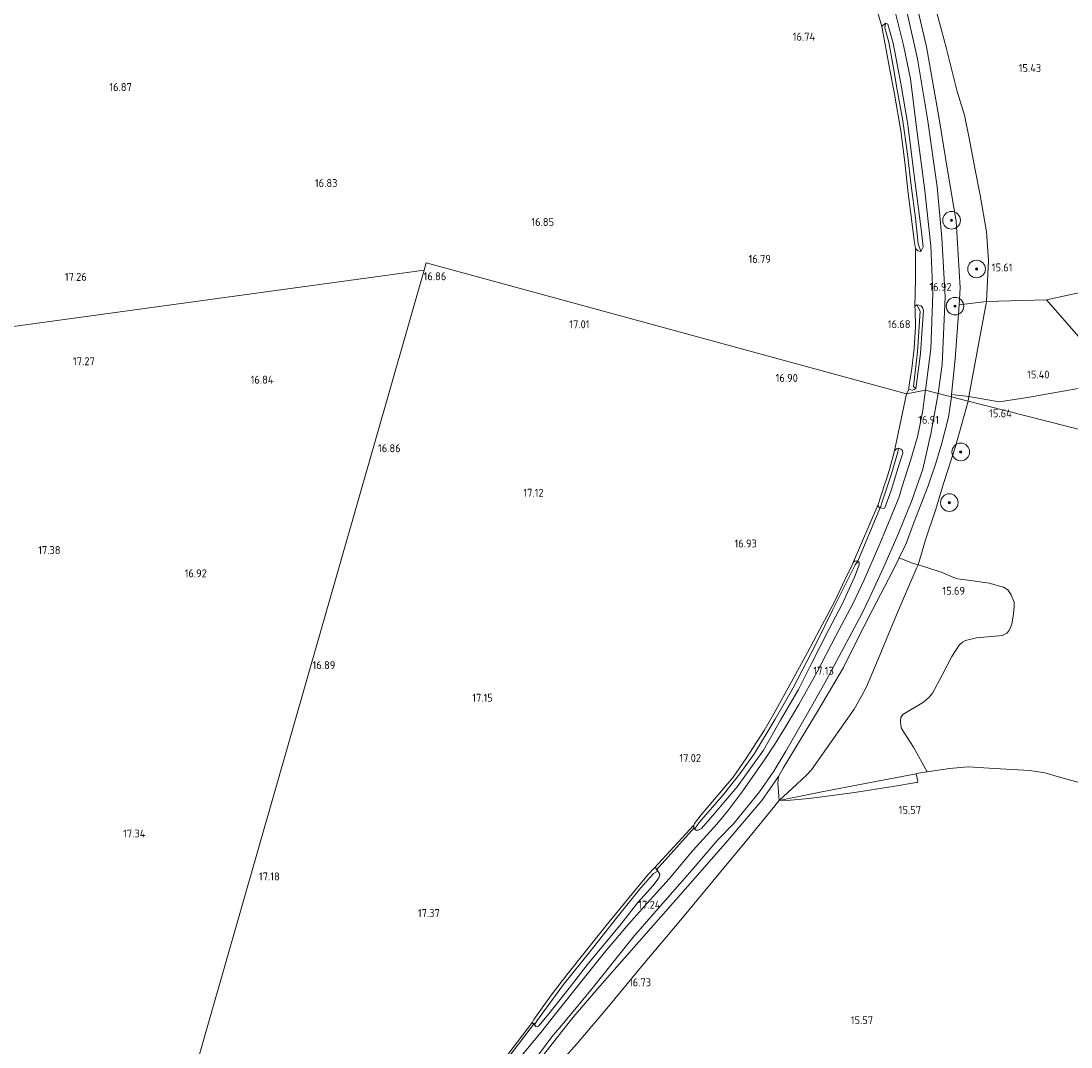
# Model space of a CAD drawing. Extents: x 196936 to 200438, y 361224 to 364196.
# Tile 151 of 256: x 199357 to 199595, y 361773 to 362006. Entities that reach past the tile are written whole.
import ezdxf
from ezdxf.enums import TextEntityAlignment as Align

# ---------------------------------------------------------------- set-up
doc = ezdxf.new("R2010")
doc.units = 0
for name, color, linetype, lineweight in [('B-ME-GR-BOOM-S', 90, 'Continuous', 25), ('B-ME-GR-BOUWLAND_AKKERBOUW-GV', 80, 'Continuous', 13), ('B-ME-GR-GRAS-GV', 60, 'Continuous', 13), ('B-ME-GW-TALUD_KRUIN-G', 90, 'Continuous', 18), ('B-ME-GW-TALUD_TEEN-G', 90, 'Continuous', 18), ('B-ME-IE-TERREINAFSCHEIDING_KUNSTMATIG_HEKWERK-G', 20, 'IE-TERREINAFSCHEIDING-KUNSTMATIG', 18), ('B-ME-KW-KUNSTWERK_DUIKER-G', 170, 'Continuous', 18), ('B-ME-OG-HOOGTEPUNT-S', 7, 'Continuous', 25), ('B-ME-OG-TERREIN_GROEN-GV', 7, 'Continuous', 18), ('B-ME-OG-WATER_GREPPEL-G', 160, 'Continuous', 18), ('B-ME-OG-WATER_SLOOT-G', 120, 'Continuous', 18), ('B-ME-VH-ONVERHARD-GV', 252, 'Continuous', 18)]:
    doc.layers.add(name, color=color, linetype=linetype, lineweight=lineweight)
doc.styles.add('NLCS-ISO-ANNOTATIVE-T18', font='NLCS-ISO.ttf', dxfattribs={"height": 1.8})
doc.linetypes.add('IE-TERREINAFSCHEIDING-KUNSTMATIG', pattern='A,4,[82,NLCS.SHX,S=0.75,R=90,X=0,Y=0],4,-2', length=10)

# ---------------------------------------------------------------- blocks, each defined once
blk = doc.blocks.new('SAL-HOOGTELABEL-SO')
at = {"color": 0, "linetype": 'ByBlock', "lineweight": -2, "style": 'NLCS-ISO-ANNOTATIVE-T18'}
blk.add_attdef('HOOGTE', text='', height=1.8, dxfattribs=at).set_placement((2.79, 0), align=Align.RIGHT)
blk = doc.blocks.new('SGR-BOOM_01-SO')
at = {"linetype": 'ByBlock', "lineweight": 18}
h = blk.add_hatch(color=0, dxfattribs=at)
h.dxf.hatch_style = 1
edge = h.paths.add_edge_path()
edge.add_arc((0, 0), 0.25, 0, 360)
at = {"color": 0, "linetype": 'ByBlock', "lineweight": 18}
for radius in [2, 0.25]:
    blk.add_circle((0, 0), radius, dxfattribs=at)

msp = doc.modelspace()

# ---------------------------------------------------------------- linework, layer by layer
at = {"layer": 'B-ME-GR-BOUWLAND_AKKERBOUW-GV'}
for points in [[(199549.947, 362011.148, 16.605), (199551.812, 362004.642, 16.758), (199552.451, 362001.402, 16.653), (199553.465, 361995.659, 16.707), (199554.736, 361989.279, 16.668), (199556.147, 361980.963, 16.677), (199557.057, 361973.861, 16.62), (199557.821, 361966.809, 16.677), (199558.502, 361961.69, 16.572), (199559.166, 361956.128, 16.629), (199559.478, 361954.354, 16.704), (199559.45, 361947.5, 16.773), (199559.353, 361941.191, 16.801), (199559.409, 361940.454, 16.768), (199559.488, 361936.552, 16.768), (199559.187, 361931.674, 16.747), (199558.656, 361927.115, 16.744), (199558.066, 361923.446, 16.74), (199557.942, 361922.751, 16.747), (199557.939, 361922.409, 16.753), (199557.456, 361921.412, 16.873), (199448.57, 361951.083, 16.864), (199448.334, 361950.259, 16.993), (199448.086, 361949.395, 17.026), (199229.178, 361919.435, 17.377)], [(199387.818, 361739.124, 17.272), (199448.086, 361949.395, 17.026), (199448.334, 361950.259, 16.993), (199448.57, 361951.083, 16.864), (199557.456, 361921.412, 16.873), (199554.704, 361908.514, 16.901), (199553.54, 361904.301, 16.905), (199552.736, 361901.635, 16.839), (199552.553, 361901.043, 16.76), (199551, 361896.332, 16.861), (199545.344, 361883.188, 16.847), (199545.084, 361882.658, 16.834), (199543.517, 361879.44, 16.798), (199541.163, 361874.409, 16.891), (199537.696, 361867.913, 16.918), (199535.01, 361862.823, 16.988), (199531.447, 361856.305, 17.015), (199527.435, 361849.029, 17.068), (199525.17, 361845.157, 17.077), (199520.984, 361838.693, 17.09), (199518.166, 361834.586, 17.143), (199514.724, 361830.535, 17.139), (199510.905, 361826.027, 17.156), (199509.36, 361824.074, 17.17), (199509.216, 361823.654, 17.174), (199500.3, 361814.009, 17.247), (199498.78, 361812.406, 17.252), (199494.184, 361806.875, 17.243), (199489.366, 361800.985, 17.252), (199484.571, 361794.998, 17.256), (199480.413, 361789.773, 17.256), (199477.106, 361785.443, 17.199), (199472.953, 361779.645, 17.219), (199472.681, 361779.095, 17.23), (199464.854, 361768.891, 17.276)], [(199229.178, 361919.435, 17.377), (199448.086, 361949.395, 17.026), (199387.818, 361739.124, 17.272), (199375.942, 361738.017, 16.972), (199365.911, 361737.346, 16.845), (199359.453, 361736.569, 16.775), (199349.211, 361737.83, 16.685)]]:
    msp.add_polyline3d(points, dxfattribs=at)
at = {"layer": 'B-ME-GR-GRAS-GV'}
for points in [[(199575.587, 361942.305, 16.002), (199569.354, 361941.549, 16.74), (199569.567, 361945.459, 16.768), (199568.712, 361960.508, 16.721), (199566.819, 361971.607, 16.638), (199564.793, 361984.134, 16.717), (199561.93, 362000.06, 16.689), (199557.813, 362017.85, 16.62), (199559.082, 362025.268, 15.904), (199560.816, 362019.226, 16.134), (199563.28, 362011.747, 16.171), (199566.395, 361999.897, 16.069), (199568.891, 361989.881, 16), (199570.557, 361984.542, 15.963), (199571.615, 361979.345, 15.949), (199572.965, 361972.159, 15.931), (199574.165, 361966.425, 15.957), (199575.562, 361958.107, 15.938), (199576.019, 361951.607, 15.991)], [(199560.072, 361955.356, 15.93), (199560.703, 361953.641, 16.746), (199560.016, 361953.774, 16.743), (199559.478, 361954.354, 16.704), (199559.166, 361956.128, 16.629), (199558.502, 361961.69, 16.572), (199557.821, 361966.809, 16.677), (199557.057, 361973.861, 16.62), (199556.147, 361980.963, 16.677), (199554.736, 361989.279, 16.668), (199553.465, 361995.659, 16.707), (199552.451, 362001.402, 16.653), (199551.812, 362004.642, 16.758), (199552.684, 362005.412, 16.791), (199552.513, 362004.32, 15.915), (199553.389, 362001.08, 15.912), (199554.547, 361994.78, 15.894), (199555.247, 361990.674, 15.855), (199556.516, 361983.722, 15.804), (199557.667, 361975.678, 15.81), (199558.48, 361968.572, 15.876), (199559.466, 361961.171, 15.939)], [(199561.195, 361954.702, 16.95), (199560.703, 361953.641, 16.746), (199560.072, 361955.356, 15.93), (199559.466, 361961.171, 15.939), (199558.48, 361968.572, 15.876), (199557.667, 361975.678, 15.81), (199556.516, 361983.722, 15.804), (199555.247, 361990.674, 15.855), (199554.547, 361994.78, 15.894), (199553.389, 362001.08, 15.912), (199552.513, 362004.32, 15.915), (199552.684, 362005.412, 16.791), (199553.222, 362005.122, 16.761), (199554.435, 362000.881, 16.695), (199556.116, 361991.736, 16.764), (199557.766, 361982.4, 16.713), (199559.175, 361970.895, 16.839), (199560.863, 361958.109, 17.001)], [(199559.161, 361922.406, 16.82), (199558.786, 361922.211, 16.82), (199557.939, 361922.409, 16.753), (199557.942, 361922.751, 16.747), (199558.066, 361923.446, 16.74), (199558.656, 361927.115, 16.744), (199559.187, 361931.674, 16.747), (199559.488, 361936.552, 16.768), (199559.409, 361940.454, 16.768), (199559.353, 361941.191, 16.801), (199559.787, 361941.584, 16.801), (199560.516, 361940.125, 16.002), (199559.941, 361930.9, 15.915), (199558.999, 361923.045, 15.993), (199559.545, 361922.605, 16.768)], [(199559.717, 361923.669, 16.747), (199559.545, 361922.605, 16.768), (199558.999, 361923.045, 15.993), (199559.941, 361930.9, 15.915), (199560.516, 361940.125, 16.002), (199559.787, 361941.584, 16.801), (199560.229, 361941.519, 16.801), (199560.717, 361941.329, 16.816), (199561.092, 361940.975, 16.852), (199561.273, 361940.285, 16.852), (199560.996, 361936.162, 16.813), (199560.635, 361930.536, 16.765)], [(199561.706, 361888.328, 16.078), (199560.048, 361882.689, 16.025), (199558.572, 361883.129, 16.236), (199555.8, 361884.275, 16.687), (199557.375, 361887.516, 16.634), (199559.205, 361892.416, 16.634), (199562.318, 361900.566, 16.61), (199564.169, 361905.904, 16.614), (199565.416, 361910.212, 16.661), (199566.925, 361916.155, 16.551), (199567.609, 361920.741, 16.728), (199571.379, 361919.78, 16.249), (199568.512, 361909.481, 16.149), (199565.917, 361901.291, 16.052), (199564.012, 361895.082, 16.034)], [(199571.575, 361920.83, 16.249), (199571.379, 361919.78, 16.249), (199567.609, 361920.741, 16.728), (199567.664, 361921.28, 16.732)], [(199551.749, 361896.474, 16.341), (199551.525, 361895.61, 16.881), (199551.3, 361895.673, 16.875), (199551.039, 361895.915, 16.866), (199551, 361896.332, 16.861), (199552.553, 361901.043, 16.76), (199552.736, 361901.635, 16.839), (199553.54, 361904.301, 16.905), (199554.704, 361908.514, 16.901), (199555.126, 361908.96, 16.91), (199555.605, 361909.074, 16.901), (199555.439, 361908.207, 16.398), (199553.925, 361903.079, 16.345)], [(199552.5, 361895.574, 16.91), (199552.235, 361895.41, 16.901), (199551.525, 361895.61, 16.881), (199551.749, 361896.474, 16.341), (199553.925, 361903.079, 16.345), (199555.439, 361908.207, 16.398), (199555.605, 361909.074, 16.901), (199556.144, 361908.858, 16.919), (199556.533, 361908.586, 16.919), (199556.575, 361907.987, 16.923), (199555.758, 361905.46, 16.901), (199553.925, 361899.545, 16.866)], [(199510.424, 361824.279, 16.432), (199509.413, 361822.746, 17.161), (199509.136, 361823.309, 17.17), (199509.216, 361823.654, 17.174), (199509.36, 361824.074, 17.17), (199510.905, 361826.027, 17.156), (199514.724, 361830.535, 17.139), (199518.166, 361834.586, 17.143), (199520.984, 361838.693, 17.09), (199525.17, 361845.157, 17.077), (199527.435, 361849.029, 17.068), (199531.447, 361856.305, 17.015), (199535.01, 361862.823, 16.988), (199537.696, 361867.913, 16.918), (199541.163, 361874.409, 16.891), (199543.517, 361879.44, 16.798), (199545.084, 361882.658, 16.834), (199545.344, 361883.188, 16.847), (199545.683, 361883.472, 16.856), (199546.067, 361883.563, 16.851), (199546.315, 361883.46, 16.865), (199545.82, 361882.636, 16.304), (199540.738, 361872.512, 16.357), (199536.863, 361864.659, 16.392), (199531.755, 361854.826, 16.427), (199527.687, 361847.7, 16.445), (199523.008, 361839.899, 16.449), (199519.662, 361835.281, 16.423), (199515.941, 361830.614, 16.396)], [(199510.996, 361822.921, 17.178), (199510.23, 361822.555, 17.178), (199509.737, 361822.579, 17.17), (199509.413, 361822.746, 17.161), (199510.424, 361824.279, 16.432), (199515.941, 361830.614, 16.396), (199519.662, 361835.281, 16.423), (199523.008, 361839.899, 16.449), (199527.687, 361847.7, 16.445), (199531.755, 361854.826, 16.427), (199536.863, 361864.659, 16.392), (199540.738, 361872.512, 16.357), (199545.82, 361882.636, 16.304), (199546.315, 361883.46, 16.865), (199546.46, 361883.39, 16.869), (199546.705, 361883.188, 16.887), (199546.714, 361882.641, 16.904), (199545.621, 361879.902, 16.931), (199542.823, 361873.749, 16.975), (199539.815, 361868.054, 16.966), (199535.918, 361860.297, 17.019), (199532.913, 361854.42, 17.015), (199528.885, 361847.465, 17.002), (199524.993, 361840.706, 17.064), (199519.057, 361832.382, 17.086), (199513.922, 361826.321, 17.161)], [(199473.737, 361779.464, 16.488), (199473.121, 361778.443, 17.23), (199472.75, 361778.805, 17.239), (199472.681, 361779.095, 17.23), (199472.953, 361779.645, 17.219), (199477.106, 361785.443, 17.199), (199480.413, 361789.773, 17.256), (199484.571, 361794.998, 17.256), (199489.366, 361800.985, 17.252), (199494.184, 361806.875, 17.243), (199498.78, 361812.406, 17.252), (199500.3, 361814.009, 17.247), (199500.603, 361813.938, 17.23), (199501.085, 361813.276, 17.239), (199500.093, 361812.717, 16.301), (199497.105, 361809.379, 16.346), (199491.81, 361802.826, 16.323), (199485.67, 361795.012, 16.381), (199479.665, 361787.577, 16.426)], [(199474.018, 361778.185, 17.216), (199473.741, 361777.977, 17.216), (199473.448, 361778.092, 17.221), (199473.121, 361778.443, 17.23), (199473.737, 361779.464, 16.488), (199479.665, 361787.577, 16.426), (199485.67, 361795.012, 16.381), (199491.81, 361802.826, 16.323), (199497.105, 361809.379, 16.346), (199500.093, 361812.717, 16.301), (199501.085, 361813.276, 17.239), (199501.504, 361812.604, 17.239), (199501.267, 361811.726, 17.221), (199500.038, 361810.008, 17.243), (199496.52, 361806.139, 17.247), (199492.734, 361801.329, 17.203), (199489.868, 361797.898, 17.176), (199485.061, 361792.052, 17.132), (199481.499, 361787.417, 17.167), (199476.354, 361780.919, 17.216)]]:
    msp.add_polyline3d(points, close=True, dxfattribs=at)
for points in [[(199557.813, 362017.85, 16.62), (199561.93, 362000.06, 16.689), (199564.793, 361984.134, 16.717), (199566.819, 361971.607, 16.638), (199568.712, 361960.508, 16.721), (199569.567, 361945.459, 16.768), (199569.354, 361941.549, 16.74), (199568.486, 361929.347, 16.795), (199567.664, 361921.28, 16.732), (199567.609, 361920.741, 16.728), (199564.58, 361921.513, 16.978), (199565.526, 361928.089, 16.884), (199566.167, 361943.351, 16.914), (199565.423, 361956.721, 16.966), (199564.361, 361968.328, 16.91), (199562.205, 361983.724, 16.914), (199559.899, 361997.27, 16.932), (199556.821, 362011.138, 16.903)], [(199554.335, 362010.084, 16.803), (199556.78, 362000.37, 16.867), (199558.313, 361992.801, 16.878), (199559.699, 361981.779, 16.878), (199561.495, 361968.069, 16.863), (199562.948, 361954.91, 16.971), (199563.386, 361944.062, 16.956), (199562.979, 361931.621, 16.953), (199561.726, 361922.241, 16.934), (199557.456, 361921.412, 16.873), (199557.939, 361922.409, 16.753), (199558.786, 361922.211, 16.82), (199559.161, 361922.406, 16.82), (199559.545, 361922.605, 16.768), (199559.717, 361923.669, 16.747), (199560.635, 361930.536, 16.765), (199560.996, 361936.162, 16.813), (199561.273, 361940.285, 16.852), (199561.092, 361940.975, 16.852), (199560.717, 361941.329, 16.816), (199560.229, 361941.519, 16.801), (199559.787, 361941.584, 16.801), (199559.353, 361941.191, 16.801), (199559.45, 361947.5, 16.773), (199559.478, 361954.354, 16.704), (199560.016, 361953.774, 16.743), (199560.703, 361953.641, 16.746), (199561.195, 361954.702, 16.95), (199560.863, 361958.109, 17.001), (199559.175, 361970.895, 16.839), (199557.766, 361982.4, 16.713), (199556.116, 361991.736, 16.764), (199554.435, 362000.881, 16.695), (199553.222, 362005.122, 16.761), (199552.684, 362005.412, 16.791), (199551.812, 362004.642, 16.758), (199549.947, 362011.148, 16.605)], [(199603.09, 361945.714, 15.263), (199589.166, 361942.734, 15.311), (199575.587, 361942.305, 16.002), (199576.019, 361951.607, 15.991), (199575.562, 361958.107, 15.938), (199574.165, 361966.425, 15.957), (199572.965, 361972.159, 15.931), (199571.615, 361979.345, 15.949), (199570.557, 361984.542, 15.963), (199568.891, 361989.881, 16), (199566.395, 361999.897, 16.069), (199563.28, 362011.747, 16.171)], [(199598.538, 361931.989, 15.244), (199589.166, 361942.734, 15.311), (199603.09, 361945.714, 15.263)], [(199687.881, 361890.116, 15.459), (199571.379, 361919.78, 16.249), (199571.575, 361920.83, 16.249), (199578.416, 361919.566, 15.776), (199584.833, 361920.562, 15.548), (199604.442, 361924.05, 15.239)], [(199464.854, 361768.891, 17.276), (199472.681, 361779.095, 17.23), (199472.75, 361778.805, 17.239), (199473.121, 361778.443, 17.23), (199473.448, 361778.092, 17.221), (199473.741, 361777.977, 17.216), (199474.018, 361778.185, 17.216), (199476.354, 361780.919, 17.216), (199481.499, 361787.417, 17.167), (199485.061, 361792.052, 17.132), (199489.868, 361797.898, 17.176), (199492.734, 361801.329, 17.203), (199496.52, 361806.139, 17.247), (199500.038, 361810.008, 17.243), (199501.267, 361811.726, 17.221), (199501.504, 361812.604, 17.239), (199501.085, 361813.276, 17.239), (199500.603, 361813.938, 17.23), (199500.3, 361814.009, 17.247), (199509.216, 361823.654, 17.174), (199509.136, 361823.309, 17.17), (199509.413, 361822.746, 17.161), (199509.737, 361822.579, 17.17), (199510.23, 361822.555, 17.178), (199510.996, 361822.921, 17.178), (199513.922, 361826.321, 17.161), (199519.057, 361832.382, 17.086), (199524.993, 361840.706, 17.064), (199528.885, 361847.465, 17.002), (199532.913, 361854.42, 17.015), (199535.918, 361860.297, 17.019), (199539.815, 361868.054, 16.966), (199542.823, 361873.749, 16.975), (199545.621, 361879.902, 16.931), (199546.714, 361882.641, 16.904), (199546.705, 361883.188, 16.887), (199546.46, 361883.39, 16.869), (199546.315, 361883.46, 16.865), (199546.067, 361883.563, 16.851), (199545.683, 361883.472, 16.856), (199545.344, 361883.188, 16.847), (199551, 361896.332, 16.861), (199551.039, 361895.915, 16.866), (199551.3, 361895.673, 16.875), (199551.525, 361895.61, 16.881), (199552.235, 361895.41, 16.901), (199552.5, 361895.574, 16.91), (199553.925, 361899.545, 16.866), (199555.758, 361905.46, 16.901), (199556.575, 361907.987, 16.923), (199556.533, 361908.586, 16.919), (199556.144, 361908.858, 16.919), (199555.605, 361909.074, 16.901), (199555.126, 361908.96, 16.91), (199554.704, 361908.514, 16.901), (199557.456, 361921.412, 16.873), (199561.726, 361922.241, 16.934), (199561.545, 361920.64, 16.953), (199561.12, 361917.654, 16.94), (199560.365, 361913.837, 16.913), (199559.949, 361911.666, 16.913), (199558.39, 361906.54, 16.909), (199556.46, 361900.411, 16.953), (199555.686, 361897.87, 16.949), (199551.381, 361887.396, 16.966), (199547.853, 361879.281, 16.997), (199546.661, 361876.701, 17.002), (199545.353, 361874.012, 17.024), (199541.44, 361866.577, 17.046), (199537.174, 361858.407, 17.077), (199532.992, 361850.989, 17.094), (199530.142, 361846.165, 17.112), (199527.728, 361842.236, 17.143), (199525.371, 361838.748, 17.143), (199520.309, 361831.446, 17.134), (199516.897, 361826.934, 17.121), (199514.415, 361823.883, 17.227), (199509.031, 361817.925, 17.24), (199503.644, 361811.56, 17.266), (199498.629, 361806.015, 17.249), (199493.942, 361800.711, 17.244), (199488.943, 361794.845, 17.24), (199484.172, 361788.79, 17.28), (199479.106, 361782.44, 17.28), (199474.554, 361776.742, 17.28), (199470.116, 361771.335, 17.284)], [(199469.618, 361765.78, 17.311), (199477.05, 361775.726, 17.305), (199480.076, 361779.306, 17.273), (199486.188, 361786.716, 17.253), (199495.445, 361798.291, 17.123), (199500.117, 361803.58, 17.182), (199508.763, 361813.475, 17.227), (199514.692, 361820.371, 17.272), (199518.229, 361824.016, 17.156), (199524.08, 361831.257, 17.068), (199527.37, 361835.915, 17.044), (199530.093, 361840.419, 17.084), (199532.653, 361844.92, 17.191), (199536.209, 361851.065, 17.207), (199539.292, 361856.586, 17.041), (199543.252, 361863.942, 16.969), (199547.276, 361871.569, 16.929), (199549.096, 361875.346, 16.945), (199552.322, 361882.18, 16.945), (199555.568, 361889.621, 16.866), (199558.648, 361897.223, 16.89), (199561.158, 361904.306, 16.969), (199562.931, 361912.36, 16.939), (199564.58, 361921.513, 16.978), (199567.609, 361920.741, 16.728), (199566.925, 361916.155, 16.551), (199565.416, 361910.212, 16.661), (199564.169, 361905.904, 16.614), (199562.318, 361900.566, 16.61), (199559.205, 361892.416, 16.634), (199557.375, 361887.516, 16.634), (199555.8, 361884.275, 16.687), (199554.347, 361881.283, 16.736), (199549.674, 361872.327, 16.897), (199546.017, 361865.203, 16.879), (199543.131, 361859.441, 16.906), (199537.27, 361849.478, 17.065), (199529.463, 361836.615, 17.157), (199528.38, 361834.692, 17.166), (199524.653, 361829.271, 17.226), (199516.421, 361819.632, 17.301), (199507.828, 361809.835, 17.285), (199500.118, 361801.044, 17.159), (199488.466, 361787.838, 17.301), (199481.86, 361780.214, 17.303), (199480.155, 361778.018, 17.307), (199475.197, 361771.713, 17.272)], [(199598.22, 361832.908, 15.493), (199592.436, 361834.486, 15.568), (199588.802, 361835.516, 15.59), (199585.37, 361836.044, 15.661), (199577.374, 361836.543, 15.647), (199571.437, 361836.88, 15.692), (199567.168, 361836.555, 15.701), (199562.122, 361835.75, 15.743), (199558.999, 361841.358, 15.769), (199556.318, 361845.613, 15.681), (199556.114, 361846.296, 15.677), (199556.034, 361847.313, 15.681), (199556.161, 361848.054, 15.672), (199556.6, 361848.768, 15.685), (199561.293, 361851.575, 15.637), (199562.551, 361852.688, 15.685), (199563.299, 361853.557, 15.65), (199565.528, 361857.664, 15.619), (199567.691, 361861.878, 15.641), (199569.376, 361864.434, 15.641), (199570.126, 361865.121, 15.637), (199570.773, 361865.559, 15.641), (199573.305, 361866.103, 15.579), (199579.158, 361866.687, 15.504), (199580.189, 361867.218, 15.491), (199580.737, 361867.816, 15.478), (199581.293, 361869.229, 15.482), (199581.697, 361871.539, 15.451), (199581.863, 361873.225, 15.447), (199581.869, 361874.221, 15.442), (199581.158, 361875.839, 15.478), (199580.379, 361876.974, 15.513), (199579.447, 361877.645, 15.522), (199576.154, 361878.504, 15.628), (199571.943, 361879.124, 15.694), (199570.172, 361879.311, 15.699), (199568.99, 361879.496, 15.708), (199567.901, 361879.886, 15.747), (199565.516, 361880.942, 15.774), (199562.015, 361882.077, 15.915), (199560.048, 361882.689, 16.025), (199561.706, 361888.328, 16.078), (199564.012, 361895.082, 16.034), (199565.917, 361901.291, 16.052), (199568.512, 361909.481, 16.149), (199571.379, 361919.78, 16.249), (199687.881, 361890.116, 15.459)], [(199474.718, 361765.23, 17.081), (199482.75, 361774.251, 17.041), (199489.845, 361782.578, 17.068), (199497.718, 361792.092, 17.037), (199506.249, 361802.273, 16.975), (199515.317, 361813.194, 16.886), (199521.966, 361821.17, 16.824), (199528.591, 361829.243, 16.846), (199531.162, 361829.39, 16.401), (199535.279, 361829.715, 16.035), (199539.443, 361830.27, 15.92), (199545.667, 361831.085, 15.8), (199554.337, 361832.464, 15.659), (199559.714, 361833.342, 15.655), (199559.907, 361833.388, 15.659), (199559.977, 361833.689, 15.668), (199559.586, 361835.327, 15.701), (199560.21, 361835.445, 15.803), (199562.122, 361835.75, 15.743), (199567.168, 361836.555, 15.701), (199571.437, 361836.88, 15.692), (199577.374, 361836.543, 15.647), (199585.37, 361836.044, 15.661), (199588.802, 361835.516, 15.59), (199592.436, 361834.486, 15.568), (199598.22, 361832.908, 15.493)]]:
    msp.add_polyline3d(points, dxfattribs=at)
at = {"layer": 'B-ME-GW-TALUD_KRUIN-G'}
for points in [[(199567.609, 361920.741, 16.728), (199566.925, 361916.155, 16.551), (199565.416, 361910.212, 16.661), (199564.169, 361905.904, 16.614), (199562.318, 361900.566, 16.61), (199559.205, 361892.416, 16.634), (199557.375, 361887.516, 16.634), (199555.8, 361884.275, 16.687), (199554.347, 361881.283, 16.736), (199549.674, 361872.327, 16.897)], [(199567.664, 361921.28, 16.732), (199567.609, 361920.741, 16.728)], [(199549.674, 361872.327, 16.897), (199546.017, 361865.203, 16.879), (199543.131, 361859.441, 16.906), (199537.27, 361849.478, 17.065), (199529.463, 361836.615, 17.157), (199528.38, 361834.692, 17.166), (199528.297, 361833.17, 16.985), (199528.591, 361829.243, 16.846)]]:
    msp.add_polyline3d(points, dxfattribs=at)
at = {"layer": 'B-ME-GW-TALUD_TEEN-G'}
for points in [[(199572.965, 361972.159, 15.931), (199571.615, 361979.345, 15.949), (199570.557, 361984.542, 15.963), (199568.891, 361989.881, 16), (199566.395, 361999.897, 16.069), (199563.28, 362011.747, 16.171), (199560.816, 362019.226, 16.134)], [(199572.965, 361972.159, 15.931), (199574.165, 361966.425, 15.957), (199575.562, 361958.107, 15.938), (199576.019, 361951.607, 15.991), (199575.587, 361942.305, 16.002), (199571.575, 361920.83, 16.249), (199571.379, 361919.78, 16.249)], [(199528.591, 361829.243, 16.846), (199532.602, 361832.955, 16.447), (199534.83, 361835.079, 16.26), (199535.877, 361836.247, 16.234), (199540.354, 361842.54, 16.123), (199545.589, 361849.932, 16.034), (199547.243, 361852.919, 15.918), (199548.373, 361855.025, 15.905), (199551.02, 361861.289, 15.927), (199555.147, 361871.355, 15.932), (199559.791, 361882.075, 16.016), (199560.048, 361882.689, 16.025), (199561.706, 361888.328, 16.078), (199564.012, 361895.082, 16.034), (199565.917, 361901.291, 16.052), (199568.512, 361909.481, 16.149), (199571.379, 361919.78, 16.249)]]:
    msp.add_polyline3d(points, dxfattribs=at)
at = {"layer": 'B-ME-IE-TERREINAFSCHEIDING_KUNSTMATIG_HEKWERK-G'}
for points in [[(199552.435, 362034.479, 16.449), (199557.813, 362017.85, 16.62), (199561.93, 362000.06, 16.689), (199564.793, 361984.134, 16.717), (199566.819, 361971.607, 16.638), (199568.712, 361960.508, 16.721), (199569.567, 361945.459, 16.768), (199569.354, 361941.549, 16.74), (199568.486, 361929.347, 16.795), (199567.664, 361921.28, 16.732)], [(199653.121, 361953.778, 15.231), (199647.615, 361953.193, 15.2), (199631.193, 361950.216, 15.149), (199615.97, 361947.862, 15.167), (199603.09, 361945.714, 15.263), (199589.166, 361942.734, 15.311)], [(199589.166, 361942.734, 15.311), (199575.587, 361942.305, 16.002), (199569.354, 361941.549, 16.74)], [(199528.591, 361829.243, 16.846), (199532.625, 361830.125, 16.305), (199538.27, 361831.268, 16.025), (199547.673, 361833.085, 15.821), (199555.251, 361834.506, 15.794), (199559.586, 361835.327, 15.701), (199560.21, 361835.445, 15.803), (199562.122, 361835.75, 15.743), (199567.168, 361836.555, 15.701), (199571.437, 361836.88, 15.692), (199577.374, 361836.543, 15.647), (199585.37, 361836.044, 15.661), (199588.802, 361835.516, 15.59), (199592.436, 361834.486, 15.568), (199598.22, 361832.908, 15.493), (199604.134, 361831.299, 15.403), (199609.985, 361829.615, 15.444), (199618.276, 361827.452, 15.426), (199625.756, 361825.523, 15.47), (199634.765, 361822.919, 15.457), (199640.712, 361821.258, 15.466), (199648.574, 361819.013, 15.483), (199651.698, 361817.955, 15.415)], [(199528.591, 361829.243, 16.846), (199521.966, 361821.17, 16.824), (199515.317, 361813.194, 16.886), (199506.249, 361802.273, 16.975), (199497.718, 361792.092, 17.037), (199489.845, 361782.578, 17.068), (199482.75, 361774.251, 17.041), (199474.718, 361765.23, 17.081), (199464.884, 361753.954, 16.948), (199457.991, 361746.491, 17.032), (199455.469, 361743.889, 16.908), (199453.228, 361740.2, 16.817), (199450.531, 361735.678, 16.813), (199444.765, 361732.144, 16.666), (199442.333, 361730.554, 16.649)]]:
    msp.add_polyline3d(points, dxfattribs=at)
at = {"layer": 'B-ME-KW-KUNSTWERK_DUIKER-G'}
for points in [[(199546.202, 361882.956, 16.707), (199551.519, 361895.798, 16.577)], [(199500.72, 361813.515, 16.977), (199509.353, 361823.165, 16.928)], [(199464.84, 361768.062, 16.923), (199473.098, 361778.851, 16.884)]]:
    msp.add_polyline3d(points, dxfattribs=at)
at = {"layer": 'B-ME-OG-TERREIN_GROEN-GV'}
for points in [[(199575.587, 361942.305, 16.002), (199571.575, 361920.83, 16.249), (199567.664, 361921.28, 16.732), (199568.486, 361929.347, 16.795), (199569.354, 361941.549, 16.74)], [(199584.833, 361920.562, 15.548), (199578.416, 361919.566, 15.776), (199571.575, 361920.83, 16.249), (199575.587, 361942.305, 16.002), (199589.166, 361942.734, 15.311), (199598.538, 361931.989, 15.244), (199605.091, 361927.418, 15.317), (199606.116, 361926.393, 15.312), (199606.283, 361925.499, 15.315), (199606.107, 361924.891, 15.269), (199605.702, 361924.473, 15.274), (199605.422, 361924.299, 15.269), (199604.442, 361924.05, 15.239)], [(199532.602, 361832.955, 16.447), (199528.591, 361829.243, 16.846), (199528.297, 361833.17, 16.985), (199528.38, 361834.692, 17.166), (199529.463, 361836.615, 17.157), (199537.27, 361849.478, 17.065), (199543.131, 361859.441, 16.906), (199546.017, 361865.203, 16.879), (199549.674, 361872.327, 16.897), (199554.347, 361881.283, 16.736), (199555.8, 361884.275, 16.687), (199558.572, 361883.129, 16.236), (199560.048, 361882.689, 16.025), (199559.791, 361882.075, 16.016), (199555.147, 361871.355, 15.932), (199551.02, 361861.289, 15.927), (199548.373, 361855.025, 15.905), (199547.243, 361852.919, 15.918), (199545.589, 361849.932, 16.034), (199540.354, 361842.54, 16.123), (199535.877, 361836.247, 16.234), (199534.83, 361835.079, 16.26)], [(199532.625, 361830.125, 16.305), (199528.591, 361829.243, 16.846), (199532.602, 361832.955, 16.447), (199534.83, 361835.079, 16.26), (199535.877, 361836.247, 16.234), (199540.354, 361842.54, 16.123), (199545.589, 361849.932, 16.034), (199547.243, 361852.919, 15.918), (199548.373, 361855.025, 15.905), (199551.02, 361861.289, 15.927), (199555.147, 361871.355, 15.932), (199559.791, 361882.075, 16.016), (199560.048, 361882.689, 16.025), (199562.015, 361882.077, 15.915), (199565.516, 361880.942, 15.774), (199567.901, 361879.886, 15.747), (199568.99, 361879.496, 15.708), (199570.172, 361879.311, 15.699), (199571.943, 361879.124, 15.694), (199576.154, 361878.504, 15.628), (199579.447, 361877.645, 15.522), (199580.379, 361876.974, 15.513), (199581.158, 361875.839, 15.478), (199581.869, 361874.221, 15.442), (199581.863, 361873.225, 15.447), (199581.697, 361871.539, 15.451), (199581.293, 361869.229, 15.482), (199580.737, 361867.816, 15.478), (199580.189, 361867.218, 15.491), (199579.158, 361866.687, 15.504), (199573.305, 361866.103, 15.579), (199570.773, 361865.559, 15.641), (199570.126, 361865.121, 15.637), (199569.376, 361864.434, 15.641), (199567.691, 361861.878, 15.641), (199565.528, 361857.664, 15.619), (199563.299, 361853.557, 15.65), (199562.551, 361852.688, 15.685), (199561.293, 361851.575, 15.637), (199556.6, 361848.768, 15.685), (199556.161, 361848.054, 15.672), (199556.034, 361847.313, 15.681), (199556.114, 361846.296, 15.677), (199556.318, 361845.613, 15.681), (199558.999, 361841.358, 15.769), (199562.122, 361835.75, 15.743), (199560.21, 361835.445, 15.803), (199559.586, 361835.327, 15.701), (199555.251, 361834.506, 15.794), (199547.673, 361833.085, 15.821), (199538.27, 361831.268, 16.025)], [(199474.718, 361765.23, 17.081), (199464.884, 361753.954, 16.948), (199462.742, 361755.692, 17.303), (199467.412, 361761.746, 17.281), (199470.855, 361766.084, 17.259), (199475.197, 361771.713, 17.272), (199480.155, 361778.018, 17.307), (199481.86, 361780.214, 17.303), (199488.466, 361787.838, 17.301), (199500.118, 361801.044, 17.159), (199507.828, 361809.835, 17.285), (199516.421, 361819.632, 17.301), (199524.653, 361829.271, 17.226), (199528.38, 361834.692, 17.166), (199528.297, 361833.17, 16.985), (199528.591, 361829.243, 16.846), (199521.966, 361821.17, 16.824), (199515.317, 361813.194, 16.886), (199506.249, 361802.273, 16.975), (199497.718, 361792.092, 17.037), (199489.845, 361782.578, 17.068), (199482.75, 361774.251, 17.041)], [(199531.162, 361829.39, 16.401), (199528.591, 361829.243, 16.846), (199532.625, 361830.125, 16.305), (199538.27, 361831.268, 16.025), (199547.673, 361833.085, 15.821), (199555.251, 361834.506, 15.794), (199559.586, 361835.327, 15.701), (199559.977, 361833.689, 15.668), (199559.907, 361833.388, 15.659), (199559.714, 361833.342, 15.655), (199554.337, 361832.464, 15.659), (199545.667, 361831.085, 15.8), (199539.443, 361830.27, 15.92), (199535.279, 361829.715, 16.035)]]:
    msp.add_polyline3d(points, close=True, dxfattribs=at)
at = {"layer": 'B-ME-OG-WATER_GREPPEL-G'}
for points in [[(199560.072, 361955.356, 15.93), (199559.466, 361961.171, 15.939), (199558.48, 361968.572, 15.876), (199557.667, 361975.678, 15.81), (199556.516, 361983.722, 15.804), (199555.247, 361990.674, 15.855), (199554.547, 361994.78, 15.894), (199553.389, 362001.08, 15.912), (199552.513, 362004.32, 15.915)], [(199558.999, 361923.045, 15.993), (199559.941, 361930.9, 15.915), (199560.516, 361940.125, 16.002)], [(199551.749, 361896.474, 16.341), (199553.925, 361903.079, 16.345), (199555.439, 361908.207, 16.398)], [(199510.424, 361824.279, 16.432), (199515.941, 361830.614, 16.396), (199519.662, 361835.281, 16.423), (199523.008, 361839.899, 16.449), (199527.687, 361847.7, 16.445), (199531.755, 361854.826, 16.427), (199536.863, 361864.659, 16.392), (199540.738, 361872.512, 16.357), (199545.82, 361882.636, 16.304)], [(199473.737, 361779.464, 16.488), (199479.665, 361787.577, 16.426), (199485.67, 361795.012, 16.381), (199491.81, 361802.826, 16.323), (199497.105, 361809.379, 16.346), (199500.093, 361812.717, 16.301)]]:
    msp.add_polyline3d(points, dxfattribs=at)
at = {"layer": 'B-ME-OG-WATER_SLOOT-G'}
for points in [[(199552.684, 362005.412, 16.791), (199551.812, 362004.642, 16.758), (199552.451, 362001.402, 16.653), (199553.465, 361995.659, 16.707), (199554.736, 361989.279, 16.668), (199556.147, 361980.963, 16.677), (199557.057, 361973.861, 16.62), (199557.821, 361966.809, 16.677), (199558.502, 361961.69, 16.572), (199559.166, 361956.128, 16.629), (199559.478, 361954.354, 16.704), (199560.016, 361953.774, 16.743), (199560.703, 361953.641, 16.746), (199561.195, 361954.702, 16.95), (199560.863, 361958.109, 17.001), (199559.175, 361970.895, 16.839), (199557.766, 361982.4, 16.713), (199556.116, 361991.736, 16.764), (199554.435, 362000.881, 16.695), (199553.222, 362005.122, 16.761)], [(199555.605, 361909.074, 16.901), (199555.126, 361908.96, 16.91), (199554.704, 361908.514, 16.901), (199553.54, 361904.301, 16.905), (199552.736, 361901.635, 16.839), (199552.553, 361901.043, 16.76), (199551, 361896.332, 16.861), (199551.039, 361895.915, 16.866), (199551.3, 361895.673, 16.875), (199551.525, 361895.61, 16.881), (199552.235, 361895.41, 16.901), (199552.5, 361895.574, 16.91), (199553.925, 361899.545, 16.866), (199555.758, 361905.46, 16.901), (199556.575, 361907.987, 16.923), (199556.533, 361908.586, 16.919), (199556.144, 361908.858, 16.919)], [(199546.067, 361883.563, 16.851), (199545.683, 361883.472, 16.856), (199545.344, 361883.188, 16.847), (199545.084, 361882.658, 16.834), (199543.517, 361879.44, 16.798), (199541.163, 361874.409, 16.891), (199537.696, 361867.913, 16.918), (199535.01, 361862.823, 16.988), (199531.447, 361856.305, 17.015), (199527.435, 361849.029, 17.068), (199525.17, 361845.157, 17.077), (199520.984, 361838.693, 17.09), (199518.166, 361834.586, 17.143), (199514.724, 361830.535, 17.139), (199510.905, 361826.027, 17.156), (199509.36, 361824.074, 17.17), (199509.216, 361823.654, 17.174), (199509.136, 361823.309, 17.17), (199509.413, 361822.746, 17.161), (199509.737, 361822.579, 17.17), (199510.23, 361822.555, 17.178), (199510.996, 361822.921, 17.178), (199513.922, 361826.321, 17.161), (199519.057, 361832.382, 17.086), (199524.993, 361840.706, 17.064), (199528.885, 361847.465, 17.002), (199532.913, 361854.42, 17.015), (199535.918, 361860.297, 17.019), (199539.815, 361868.054, 16.966), (199542.823, 361873.749, 16.975), (199545.621, 361879.902, 16.931), (199546.714, 361882.641, 16.904), (199546.705, 361883.188, 16.887), (199546.46, 361883.39, 16.869), (199546.315, 361883.46, 16.865)], [(199500.3, 361814.009, 17.247), (199498.78, 361812.406, 17.252), (199494.184, 361806.875, 17.243), (199489.366, 361800.985, 17.252), (199484.571, 361794.998, 17.256), (199480.413, 361789.773, 17.256), (199477.106, 361785.443, 17.199), (199472.953, 361779.645, 17.219), (199472.681, 361779.095, 17.23), (199472.75, 361778.805, 17.239), (199473.121, 361778.443, 17.23), (199473.448, 361778.092, 17.221), (199473.741, 361777.977, 17.216), (199474.018, 361778.185, 17.216), (199476.354, 361780.919, 17.216), (199481.499, 361787.417, 17.167), (199485.061, 361792.052, 17.132), (199489.868, 361797.898, 17.176), (199492.734, 361801.329, 17.203), (199496.52, 361806.139, 17.247), (199500.038, 361810.008, 17.243), (199501.267, 361811.726, 17.221), (199501.504, 361812.604, 17.239), (199501.085, 361813.276, 17.239), (199500.603, 361813.938, 17.23)]]:
    msp.add_polyline3d(points, close=True, dxfattribs=at)
for points in [[(199559.545, 361922.605, 16.768), (199559.717, 361923.669, 16.747), (199560.635, 361930.536, 16.765), (199560.996, 361936.162, 16.813), (199561.273, 361940.285, 16.852), (199561.092, 361940.975, 16.852), (199560.717, 361941.329, 16.816), (199560.229, 361941.519, 16.801), (199559.787, 361941.584, 16.801), (199559.353, 361941.191, 16.801), (199559.409, 361940.454, 16.768)], [(199559.409, 361940.454, 16.768), (199559.488, 361936.552, 16.768), (199559.187, 361931.674, 16.747), (199558.656, 361927.115, 16.744), (199558.066, 361923.446, 16.74), (199557.942, 361922.751, 16.747), (199557.939, 361922.409, 16.753)], [(199557.939, 361922.409, 16.753), (199558.786, 361922.211, 16.82), (199559.161, 361922.406, 16.82), (199559.545, 361922.605, 16.768)]]:
    msp.add_polyline3d(points, dxfattribs=at)
at = {"layer": 'B-ME-VH-ONVERHARD-GV'}
for points in [[(199556.821, 362011.138, 16.903), (199559.899, 361997.27, 16.932), (199562.205, 361983.724, 16.914), (199564.361, 361968.328, 16.91), (199565.423, 361956.721, 16.966), (199566.167, 361943.351, 16.914), (199565.526, 361928.089, 16.884), (199564.58, 361921.513, 16.978), (199561.726, 361922.241, 16.934), (199562.979, 361931.621, 16.953), (199563.386, 361944.062, 16.956), (199562.948, 361954.91, 16.971), (199561.495, 361968.069, 16.863), (199559.699, 361981.779, 16.878), (199558.313, 361992.801, 16.878), (199556.78, 362000.37, 16.867), (199554.335, 362010.084, 16.803)], [(199470.116, 361771.335, 17.284), (199474.554, 361776.742, 17.28), (199479.106, 361782.44, 17.28), (199484.172, 361788.79, 17.28), (199488.943, 361794.845, 17.24), (199493.942, 361800.711, 17.244), (199498.629, 361806.015, 17.249), (199503.644, 361811.56, 17.266), (199509.031, 361817.925, 17.24), (199514.415, 361823.883, 17.227), (199516.897, 361826.934, 17.121), (199520.309, 361831.446, 17.134), (199525.371, 361838.748, 17.143), (199527.728, 361842.236, 17.143), (199530.142, 361846.165, 17.112), (199532.992, 361850.989, 17.094), (199537.174, 361858.407, 17.077), (199541.44, 361866.577, 17.046), (199545.353, 361874.012, 17.024), (199546.661, 361876.701, 17.002), (199547.853, 361879.281, 16.997), (199551.381, 361887.396, 16.966), (199555.686, 361897.87, 16.949), (199556.46, 361900.411, 16.953), (199558.39, 361906.54, 16.909), (199559.949, 361911.666, 16.913), (199560.365, 361913.837, 16.913), (199561.12, 361917.654, 16.94), (199561.545, 361920.64, 16.953), (199561.726, 361922.241, 16.934), (199564.58, 361921.513, 16.978), (199562.931, 361912.36, 16.939), (199561.158, 361904.306, 16.969), (199558.648, 361897.223, 16.89), (199555.568, 361889.621, 16.866), (199552.322, 361882.18, 16.945), (199549.096, 361875.346, 16.945), (199547.276, 361871.569, 16.929), (199543.252, 361863.942, 16.969), (199539.292, 361856.586, 17.041), (199536.209, 361851.065, 17.207), (199532.653, 361844.92, 17.191), (199530.093, 361840.419, 17.084), (199527.37, 361835.915, 17.044), (199524.08, 361831.257, 17.068), (199518.229, 361824.016, 17.156), (199514.692, 361820.371, 17.272), (199508.763, 361813.475, 17.227), (199500.117, 361803.58, 17.182), (199495.445, 361798.291, 17.123), (199486.188, 361786.716, 17.253), (199480.076, 361779.306, 17.273), (199477.05, 361775.726, 17.305), (199469.618, 361765.78, 17.311)]]:
    msp.add_polyline3d(points, dxfattribs=at)

# ---------------------------------------------------------------- block references
at = {"layer": 'B-ME-GR-BOOM-S'}
for p in [(199567.639, 361960.721, 16.716), (199573.309, 361949.693, 16.35), (199568.422, 361941.271, 16.757), (199569.727, 361908.24, 16.287), (199567.14, 361896.767, 16.07)]:
    msp.add_blockref('SGR-BOOM_01-SO', p, dxfattribs=at)
at = {"layer": 'B-ME-OG-HOOGTEPUNT-S'}
for p, values in [((199533.947, 362001.42, 16.744), {'HOOGTE': '16.74'}), ((199585.175, 361994.315, 15.434), {'HOOGTE': '15.43'}), ((199379.046, 361990.009, 16.867), {'HOOGTE': '16.87'}), ((199425.653, 361968.256, 16.834), {'HOOGTE': '16.83'}), ((199474.754, 361959.438, 16.852), {'HOOGTE': '16.85'}), ((199523.915, 361951.071, 16.786), {'HOOGTE': '16.79'}), ((199578.681, 361949.139, 15.608), {'HOOGTE': '15.61'}), ((199368.843, 361947.008, 17.26), {'HOOGTE': '17.26'}), ((199450.325, 361947.144, 16.855), {'HOOGTE': '16.86'}), ((199564.857, 361944.749, 16.921), {'HOOGTE': '16.92'}), ((199482.802, 361936.262, 17.011), {'HOOGTE': '17.01'}), ((199555.548, 361936.292, 16.684), {'HOOGTE': '16.68'}), ((199370.647, 361927.892, 17.265), {'HOOGTE': '17.27'}), ((199411.167, 361923.717, 16.844), {'HOOGTE': '16.84'}), ((199530.016, 361924.114, 16.897), {'HOOGTE': '16.90'}), ((199587.061, 361924.892, 15.397), {'HOOGTE': '15.40'}), ((199578.508, 361916.099, 15.636), {'HOOGTE': '15.64'}), ((199562.012, 361914.63, 16.914), {'HOOGTE': '16.91'}), ((199439.984, 361908.179, 16.86), {'HOOGTE': '16.86'}), ((199472.381, 361898.091, 17.12), {'HOOGTE': '17.12'}), ((199362.885, 361885.105, 17.376), {'HOOGTE': '17.38'}), ((199520.728, 361886.608, 16.93), {'HOOGTE': '16.93'}), ((199396.053, 361879.85, 16.918), {'HOOGTE': '16.92'}), ((199567.905, 361875.885, 15.694), {'HOOGTE': '15.69'}), ((199425.172, 361859.042, 16.886), {'HOOGTE': '16.89'}), ((199538.183, 361857.769, 17.131), {'HOOGTE': '17.13'}), ((199460.878, 361851.665, 17.148), {'HOOGTE': '17.15'}), ((199508.073, 361838.021, 17.015), {'HOOGTE': '17.02'}), ((199557.936, 361826.221, 15.566), {'HOOGTE': '15.57'}), ((199382.132, 361820.899, 17.344), {'HOOGTE': '17.34'}), ((199412.575, 361811.173, 17.178), {'HOOGTE': '17.18'}), ((199498.875, 361804.758, 17.239), {'HOOGTE': '17.24'}), ((199448.861, 361802.876, 17.37), {'HOOGTE': '17.37'}), ((199496.74, 361787.183, 16.727), {'HOOGTE': '16.73'}), ((199547.069, 361778.612, 15.571), {'HOOGTE': '15.57'})]:
    msp.add_blockref('SAL-HOOGTELABEL-SO', p, dxfattribs=at).add_auto_attribs(values)

doc.saveas('drawing.dxf')
